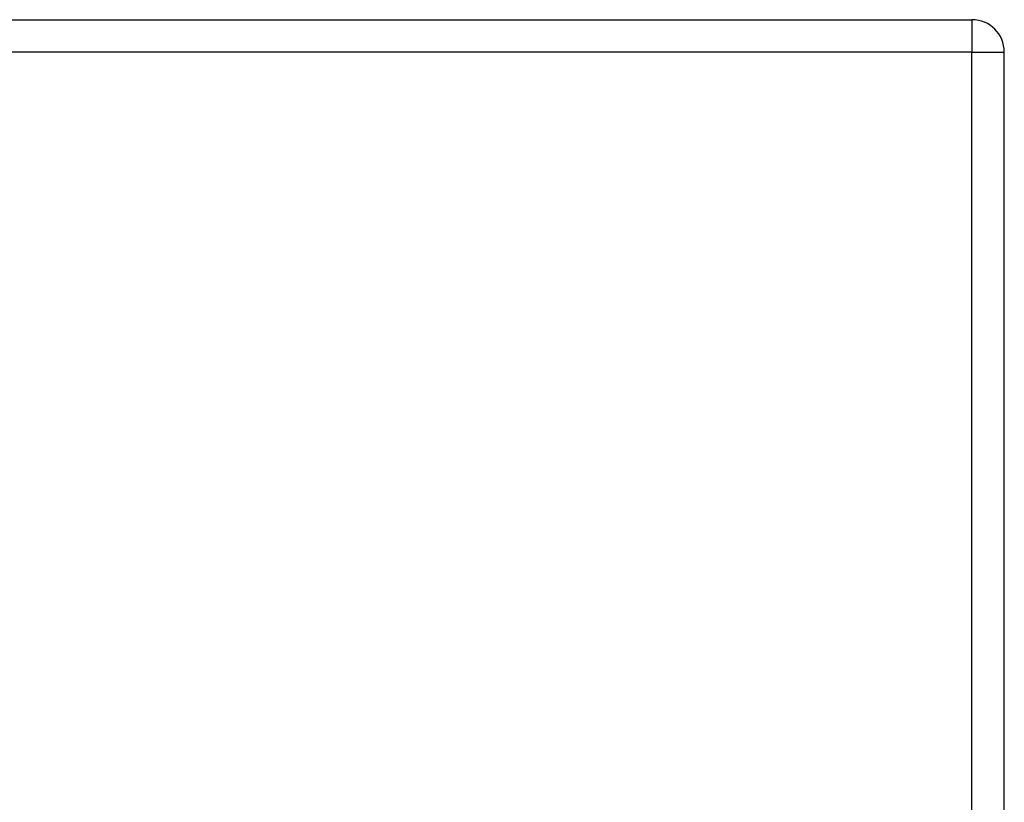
# Model space of a CAD drawing. Header units: inches. Extents: x 19 to 626, y 56 to 294.
# Tile 194 of 256: x 264.99 to 268, y 190.6 to 192.99. Entities that reach past the tile are written whole.
import ezdxf

# ---------------------------------------------------------------- set-up
doc = ezdxf.new("R2010")
doc.units = ezdxf.units.IN
doc.header["$MEASUREMENT"] = 0
doc.layers.add('Visible Edges(ANSI)', color=7, linetype='Continuous', lineweight=25)
doc.layers.add('Visible Tangent Edges(ANSI)', color=7, linetype='Continuous', lineweight=25)

msp = doc.modelspace()

# ---------------------------------------------------------------- linework, layer by layer
at = {"layer": 'Visible Edges(ANSI)'}
for p, q in [((202.2915, 192.9884), (267.8965, 192.9884)), ((267.9955, 166.1694), (267.9955, 192.8894))]:
    msp.add_line(p, q, dxfattribs=at)
msp.add_arc((267.8965, 192.8894), 0.099, 0, 90, dxfattribs=at)
at = {"layer": 'Visible Tangent Edges(ANSI)'}
for p, q in [((267.8965, 192.9884), (267.8965, 192.8894)), ((267.8965, 192.8894), (202.2915, 192.8894)), ((267.8965, 192.8894), (267.9955, 192.8894)), ((267.8965, 166.1694), (267.8965, 192.8894))]:
    msp.add_line(p, q, dxfattribs=at)

doc.saveas('drawing.dxf')
